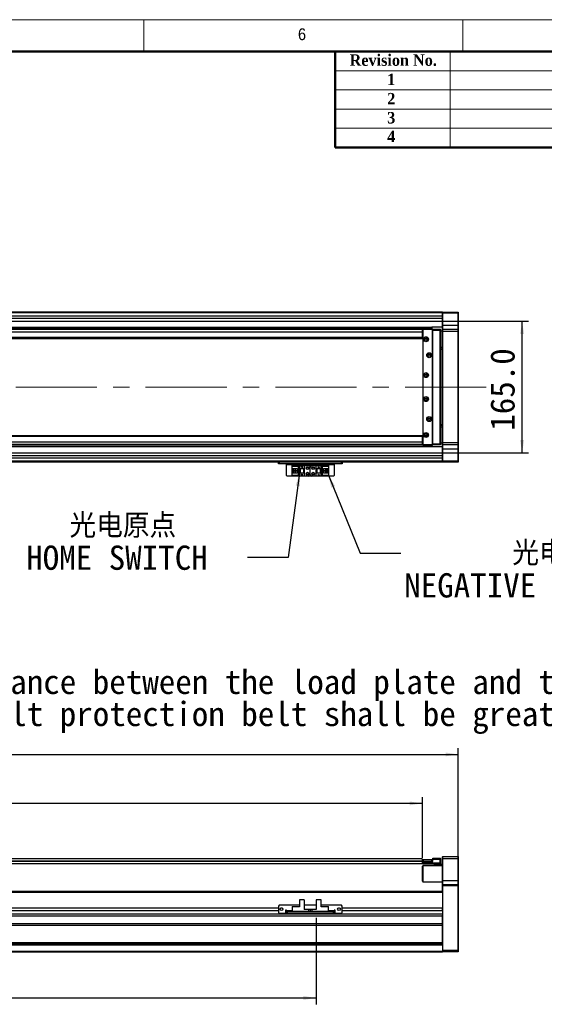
# Model space of a CAD drawing. Header units: millimetres. Extents: x 40 to 3320, y 40 to 2336.
# Tile 6 of 7: x 1925 to 2582, y 1102 to 2336. Entities that reach past the tile are written whole.
import ezdxf

# ---------------------------------------------------------------- set-up
doc = ezdxf.new("R2010")
doc.units = ezdxf.units.MM
doc.header["$LTSCALE"] = 8
doc.linetypes.add('CENTERX2', pattern=[20.32, 12.7, -2.54, 2.54, -2.54])
doc.layers.add('DIMNS', color=7, linetype='Continuous')
doc.styles.add('SLDTEXTSTYLE0', font='Gothic.ttf', dxfattribs={"width": 0.913})
doc.styles.add('SLDTEXTSTYLE1', font='timesbd.ttf', dxfattribs={"width": 0.933})
doc.styles.add('SLDTEXTSTYLE7', font='txt')
doc.styles.add('SLDTEXTSTYLE8', font='txt', dxfattribs={"bigfont": 'bigfont'})
doc.dimstyles.new('SLDDIMSTYLE0', dxfattribs={"dimtxt": 30.4, "dimasz": 16, "dimexe": 0, "dimexo": 0.0625, "dimgap": 7.6, "dimtad": 2, "dimdec": 1, "dimrnd": 1e-09, "dimzin": 4, "dimdsep": 46, "dimtxsty": 'SLDTEXTSTYLE7', "dimsah": 1, "dimcen": 0.09, "dimadec": 0, "dimazin": 1, "dimtfac": 1, "dimtdec": 1, "dimtmove": 0, "dimatfit": 0, "dimfxl": 0, "dimfrac": 2, "dimtolj": 1, "dimtzin": 12, "dimarcsym": 0})
doc.dimstyles.new('SLDDIMSTYLE1', dxfattribs={"dimtxt": 30.4, "dimasz": 16, "dimexe": 0, "dimexo": 0.0625, "dimgap": 7.6, "dimtad": 2, "dimdec": 1, "dimrnd": 1e-09, "dimzin": 4, "dimdsep": 46, "dimtxsty": 'SLDTEXTSTYLE7', "dimsah": 1, "dimcen": 0.09, "dimadec": 0, "dimazin": 1, "dimtfac": 1, "dimtdec": 1, "dimtofl": 0, "dimtmove": 0, "dimatfit": 3, "dimfxl": 0, "dimfrac": 2, "dimtolj": 1, "dimtzin": 12, "dimarcsym": 0})
doc.dimstyles.new('SLDDIMSTYLE3', dxfattribs={"dimtxt": 0.18, "dimasz": 16, "dimexe": 0, "dimexo": 0.0625, "dimgap": 0, "dimtad": 0, "dimtih": 1, "dimtoh": 1, "dimdec": 0, "dimrnd": 1e-09, "dimzin": 0, "dimdsep": 46, "dimtxsty": 'Standard', "dimsah": 1, "dimcen": 0.09, "dimadec": 0, "dimazin": 0, "dimtfac": 16, "dimtdec": 0, "dimtofl": 0, "dimtmove": 0, "dimatfit": 3, "dimfxl": 0, "dimfrac": 2, "dimtolj": 1, "dimtzin": 0, "dimarcsym": 0})

# ---------------------------------------------------------------- blocks, each defined once
blk = doc.blocks.new('SW_NOTE_4')
at = {"layer": 'DIMNS', "color": 0, "char_height": 30.4, "attachment_point": 1, "style": 'SLDTEXTSTYLE7'}
for s, insert in [('The distance between the load plate and the ', (-929.8, 55.5)), ('steel belt protection belt shall be greater than 4mm', (-929.8, 15.3))]:
    blk.add_mtext(s, dxfattribs=dict(at, insert=insert))
blk = doc.blocks.new('_D_9')
at = {"layer": 'DIMNS'}
for p, q in [((1451.2, 1291.5), (1451.2, 1361.9)), ((2429.2, 1285.5), (2429.2, 1361.9)), ((2429.2, 1353.9), (1451.2, 1353.9))]:
    blk.add_line(p, q, dxfattribs=at)
for points in [[(1451.2, 1353.9), (1467.2, 1351.5), (1467.2, 1356.3)], [(2429.2, 1353.9), (2413.2, 1356.3), (2413.2, 1351.5)]]:
    blk.add_solid(points, dxfattribs=at)
at = {"layer": 'DIMNS', "char_height": 30.4, "attachment_point": 1, "style": 'SLDTEXTSTYLE7'}
for s, insert in [('978.0', (1596.2, 1393.8)), ('=T/2+18mm', (1693, 1393.8))]:
    blk.add_mtext(s, dxfattribs=dict(at, insert=insert))
blk = doc.blocks.new('_D_10')
at = {"layer": 'DIMNS'}
for p, q in [((178.2, 1261), (178.2, 1423.3)), ((2474.2, 1261), (2474.2, 1423.3)), ((178.2, 1415.3), (2474.2, 1415.3))]:
    blk.add_line(p, q, dxfattribs=at)
for points in [[(178.2, 1415.3), (194.2, 1412.9), (194.2, 1417.7)], [(2474.2, 1415.3), (2458.2, 1417.7), (2458.2, 1412.9)]]:
    blk.add_solid(points, dxfattribs=at)
at = {"layer": 'DIMNS', "insert": (1245.7, 1455.2), "char_height": 30.4, "attachment_point": 1, "style": 'SLDTEXTSTYLE7'}
blk.add_mtext('2296.0', dxfattribs=at)
blk = doc.blocks.new('_D_12')
at = {"layer": 'DIMNS'}
for p, q in [((1336.2, 1217.6), (1336.2, 1102.1)), ((2296.2, 1210.6), (2296.2, 1102.1)), ((1336.2, 1110.1), (2296.2, 1110.1))]:
    blk.add_line(p, q, dxfattribs=at)
for points in [[(1336.2, 1110.1), (1352.2, 1107.7), (1352.2, 1112.5)], [(2296.2, 1110.1), (2280.2, 1112.5), (2280.2, 1107.7)]]:
    blk.add_solid(points, dxfattribs=at)
at = {"layer": 'DIMNS', "insert": (1710.7, 1150), "char_height": 30.4, "attachment_point": 1, "style": 'SLDTEXTSTYLE7'}
blk.add_mtext('960.0', dxfattribs=at)
blk = doc.blocks.new('_D_13')
at = {"layer": 'DIMNS'}
for p, q in [((1411.4, 1958.1), (2562.2, 1958.1)), ((2554.2, 1793.1), (2554.2, 1958.1)), ((1411.4, 1793.1), (2562.2, 1793.1))]:
    blk.add_line(p, q, dxfattribs=at)
for points in [[(2554.2, 1958.1), (2551.8, 1942.1), (2556.6, 1942.1)], [(2554.2, 1793.1), (2556.6, 1809.1), (2551.8, 1809.1)]]:
    blk.add_solid(points, dxfattribs=at)
at = {"layer": 'DIMNS', "insert": (2514.4, 1820.9), "char_height": 30.4, "attachment_point": 1, "rotation": 90, "style": 'SLDTEXTSTYLE7'}
blk.add_mtext('165.0', dxfattribs=at)
blk = doc.blocks.new('SW_NOTE_6')
at = {"layer": 'DIMNS', "color": 0, "char_height": 30.4, "attachment_point": 1}
for s, insert, style in [('  光电原点', (-277.3, 55.1), 'SLDTEXTSTYLE8'), ('HOME SWITCH', (-277.3, 14.9), 'SLDTEXTSTYLE7')]:
    blk.add_mtext(s, dxfattribs=dict(at, insert=insert, style=style))
blk = doc.blocks.new('SW_NOTE_7')
at = {"layer": 'DIMNS', "color": 0, "char_height": 30.4, "attachment_point": 1}
for s, insert, style in [('     光电负限位', (4.3, 15), 'SLDTEXTSTYLE8'), ('NEGATIVE LIMIT SWITCH', (4.3, -25.2), 'SLDTEXTSTYLE7')]:
    blk.add_mtext(s, dxfattribs=dict(at, insert=insert, style=style))

msp = doc.modelspace()

# ---------------------------------------------------------------- linework, layer by layer
at = {"color": 7, "linetype": 'Continuous', "lineweight": 18}
for p, q in [((3320, 2336), (40, 2336)), ((2080, 2296), (2080, 2336)), ((2480, 2336), (2480, 2296)), ((80, 2296), (3280, 2296)), ((2464, 2296), (2464, 2176)), ((2320, 2272), (3280, 2272)), ((2320, 2248), (3280, 2248)), ((2320, 2224), (3280, 2224)), ((2320, 2200), (3280, 2200))]:
    msp.add_line(p, q, dxfattribs=at)
at = {"color": 7, "linetype": 'Continuous', "lineweight": 50}
for p, q in [((3280, 2296), (80, 2296)), ((2320, 2296), (2320, 2176)), ((3280, 2176), (2320, 2176))]:
    msp.add_line(p, q, dxfattribs=at)
at = {"color": 7, "linetype": 'Continuous', "lineweight": 25}
for p, q in [((2454.2397801, 1969.5785722), (1415.7397691, 1969.5785722)), ((1415.7397691, 1969.3785762), (2336.2397495, 1969.3785762)), ((1415.7397691, 1969.1785728), (2336.2397495, 1969.1785728)), ((2454.2397801, 1969.0785786), (1415.7397691, 1969.0785786)), ((2454.2397801, 1964.5785769), (1451.2397591, 1964.5785769)), ((2336.2397495, 1969.3785762), (2336.2397495, 1969.1785728)), ((2336.2397495, 1969.0785786), (2336.2397495, 1969.1785728)), ((2454.2397801, 1969.2785745), (2454.5397106, 1969.5785722)), ((2454.2397801, 1969.5785722), (2454.2397801, 1969.2785745)), ((2454.2397801, 1968.0785766), (2454.2397801, 1969.2785745)), ((2454.2397801, 1968.0785766), (2454.5397106, 1968.0785766)), ((2454.2397801, 1953.078576), (2454.2397801, 1968.0785766)), ((2454.5397106, 1969.5785722), (2454.5397106, 1968.0785766)), ((2454.5397106, 1969.5785722), (2473.9397112, 1969.5785722)), ((2473.9397112, 1968.0785766), (2454.5397106, 1968.0785766)), ((2454.5397106, 1968.0785766), (2454.5397106, 1953.078576)), ((2473.9397112, 1968.0785766), (2473.9397112, 1969.5785722)), ((2473.9397112, 1969.5785722), (2474.239761, 1969.2785745)), ((2473.9397112, 1968.0785766), (2474.239761, 1968.0785766)), ((2473.9397112, 1953.078576), (2473.9397112, 1968.0785766)), ((2474.239761, 1969.2785745), (2474.239761, 1968.0785766)), ((2474.239761, 1968.0785766), (2474.239761, 1953.078576)), ((1451.2397591, 1950.5785784), (2441.2397686, 1950.5785784)), ((2441.2397686, 1950.1485756), (1452.72463, 1950.1485756)), ((1453.4903113, 1949.574486), (2441.2397686, 1949.574486)), ((2441.2397686, 1950.5785784), (2441.2397686, 1950.1485756)), ((2454.2397801, 1950.5785784), (2441.2397686, 1950.5785784)), ((2441.2397686, 1950.1485756), (2441.2397686, 1949.574486)), ((2441.2397686, 1949.574486), (2441.2397686, 1948.0785733)), ((2454.2397801, 1953.078576), (2454.5397106, 1953.078576)), ((2454.2397801, 1947.7785757), (2454.2397801, 1953.078576)), ((2454.5397106, 1953.078576), (2454.5397106, 1948.0785733)), ((2454.5397106, 1953.078576), (2473.9397112, 1953.078576)), ((2473.9397112, 1948.0785733), (2473.9397112, 1953.078576)), ((2473.9397112, 1953.078576), (2474.239761, 1953.078576)), ((2474.239761, 1953.078576), (2474.239761, 1947.7785757)), ((2428.7397209, 1947.5785723), (222.7397505, 1947.5785723)), ((2428.7397209, 1944.5785737), (222.7397505, 1944.5785737)), ((2428.7397209, 1937.5785706), (222.7397505, 1937.5785706)), ((2428.7397209, 1947.5785723), (2428.7397209, 1944.5785737)), ((2429.7397677, 1946.7966637), (2428.7397209, 1946.7966637)), ((2429.7397677, 1945.5785757), (2428.7397209, 1945.5785757)), ((2428.7397209, 1944.5785737), (2428.7397209, 1937.5785706)), ((2428.7397209, 1937.5785706), (2428.7397209, 1936.5785723)), ((2430.0398174, 1948.0785733), (2429.7397677, 1947.7785757)), ((2429.7397677, 1947.0785787), (2429.7397677, 1947.7785757)), ((2430.0398174, 1947.7785757), (2429.7397677, 1947.7785757)), ((2430.2397314, 1947.5785723), (2429.7397677, 1947.0785787)), ((2429.7397677, 1947.0785787), (2429.7397677, 1804.078572)), ((2430.0398174, 1947.7785757), (2430.0398174, 1948.0785733)), ((2430.0398174, 1948.0785733), (2442.2398153, 1948.0785733)), ((2430.0398174, 1947.7785757), (2430.0398174, 1947.3785764)), ((2442.2398153, 1947.7785757), (2430.0398174, 1947.7785757)), ((2441.2397686, 1947.5785723), (2430.2397314, 1947.5785723)), ((2441.7397324, 1947.0785787), (2441.2397686, 1947.5785723)), ((2441.7397324, 1804.078572), (2441.7397324, 1947.0785787)), ((2442.2398153, 1948.0785733), (2451.4397923, 1948.0785733)), ((2442.2398153, 1946.5785777), (2442.2398153, 1948.0785733)), ((2442.2398153, 1804.5785731), (2442.2398153, 1946.5785777)), ((2451.4397923, 1946.5785777), (2442.2398153, 1946.5785777)), ((2451.4397923, 1946.5785777), (2451.4397923, 1948.0785733)), ((2451.7397228, 1947.7785757), (2451.4397923, 1948.0785733)), ((2451.4397923, 1804.5785731), (2451.4397923, 1946.5785777)), ((2451.7397228, 1946.5785777), (2451.4397923, 1946.5785777)), ((2451.7397228, 1947.7785757), (2451.7397228, 1946.5785777)), ((2451.7397228, 1946.5785777), (2451.7397228, 1804.5785731)), ((2454.2397801, 1945.5785757), (2451.7397228, 1945.5785757)), ((2454.5397106, 1948.0785733), (2454.2397801, 1947.7785757)), ((2454.2397801, 1945.0785747), (2454.2397801, 1947.7785757)), ((2454.5397106, 1945.0785747), (2454.2397801, 1945.0785747)), ((2454.2397801, 1806.0785761), (2454.2397801, 1945.0785747)), ((2454.5397106, 1948.0785733), (2454.5397106, 1945.0785747)), ((2454.5397106, 1948.0785733), (2473.9397112, 1948.0785733)), ((2473.9397112, 1945.0785747), (2454.5397106, 1945.0785747)), ((2454.5397106, 1945.0785747), (2454.5397106, 1806.0785761)), ((2473.9397112, 1945.0785747), (2473.9397112, 1948.0785733)), ((2473.9397112, 1948.0785733), (2474.239761, 1947.7785757)), ((2473.9397112, 1945.0785747), (2474.239761, 1945.0785747)), ((2473.9397112, 1806.0785761), (2473.9397112, 1945.0785747)), ((2474.239761, 1947.7785757), (2474.239761, 1945.0785747)), ((2474.239761, 1945.0785747), (2474.239761, 1806.0785761)), ((222.7397505, 1936.5785723), (2428.7397209, 1936.5785723)), ((2451.7397228, 1925.5785761), (2454.2397801, 1925.5785761)), ((2451.7397228, 1923.5785758), (2454.2397801, 1923.5785758)), ((2454.2397801, 1922.5785738), (2451.7397228, 1922.5785738)), ((2451.7397228, 1828.578577), (2454.2397801, 1828.578577)), ((2454.2397801, 1827.578575), (2451.7397228, 1827.578575)), ((2428.7397209, 1814.5785784), (222.7397505, 1814.5785784)), ((2428.7397209, 1814.5785784), (2428.7397209, 1813.5785764)), ((2454.2397801, 1825.5785746), (2451.7397228, 1825.5785746)), ((2428.7397209, 1813.5785764), (222.7397505, 1813.5785764)), ((2428.7397209, 1806.5785771), (222.7397505, 1806.5785771)), ((2428.7397209, 1803.5785785), (222.7397505, 1803.5785785)), ((2441.2397686, 1801.5826648), (1451.2397591, 1801.5826648)), ((2428.7397209, 1813.5785764), (2428.7397209, 1806.5785771)), ((2428.7397209, 1806.5785771), (2428.7397209, 1803.5785785)), ((2428.7397209, 1805.5785751), (2429.7397677, 1805.5785751)), ((2428.7397209, 1804.3604871), (2429.7397677, 1804.3604871)), ((2429.7397677, 1804.078572), (2430.2397314, 1803.5785785)), ((2429.7397677, 1803.3785751), (2429.7397677, 1804.078572)), ((2429.7397677, 1803.3785751), (2430.0398174, 1803.3785751)), ((2429.7397677, 1803.3785751), (2430.0398174, 1803.0785775)), ((2430.0398174, 1803.7785744), (2430.0398174, 1803.3785751)), ((2430.0398174, 1803.3785751), (2442.2398153, 1803.3785751)), ((2430.0398174, 1803.0785775), (2430.0398174, 1803.3785751)), ((2442.2398153, 1803.0785775), (2430.0398174, 1803.0785775)), ((2430.2397314, 1803.5785785), (2441.2397686, 1803.5785785)), ((2441.2397686, 1803.5785785), (2441.7397324, 1804.078572)), ((2441.2397686, 1803.0785775), (2441.2397686, 1801.5826648)), ((2441.2397686, 1801.5826648), (2441.2397686, 1801.0085752)), ((2442.2398153, 1804.5785731), (2451.4397923, 1804.5785731)), ((2442.2398153, 1803.0785775), (2442.2398153, 1804.5785731)), ((2451.4397923, 1803.0785775), (2442.2398153, 1803.0785775)), ((2451.7397228, 1804.5785731), (2451.4397923, 1804.5785731)), ((2451.4397923, 1803.0785775), (2451.4397923, 1804.5785731)), ((2451.7397228, 1803.3785751), (2451.4397923, 1803.0785775)), ((2451.7397228, 1805.5785751), (2454.2397801, 1805.5785751)), ((2451.7397228, 1804.5785731), (2451.7397228, 1803.3785751)), ((2454.5397106, 1806.0785761), (2454.2397801, 1806.0785761)), ((2454.2397801, 1803.3785751), (2454.2397801, 1806.0785761)), ((2454.5397106, 1803.0785775), (2454.2397801, 1803.3785751)), ((2454.2397801, 1798.0785748), (2454.2397801, 1803.3785751)), ((2454.5397106, 1806.0785761), (2473.9397112, 1806.0785761)), ((2454.5397106, 1806.0785761), (2454.5397106, 1803.0785775)), ((2473.9397112, 1803.0785775), (2454.5397106, 1803.0785775)), ((2454.5397106, 1803.0785775), (2454.5397106, 1798.0785748)), ((2473.9397112, 1806.0785761), (2474.239761, 1806.0785761)), ((2473.9397112, 1803.0785775), (2473.9397112, 1806.0785761)), ((2473.9397112, 1803.0785775), (2474.239761, 1803.3785751)), ((2473.9397112, 1798.0785748), (2473.9397112, 1803.0785775)), ((2474.239761, 1806.0785761), (2474.239761, 1803.3785751)), ((2474.239761, 1803.3785751), (2474.239761, 1798.0785748)), ((2441.2397686, 1801.0085752), (1451.2397591, 1801.0085752)), ((2441.2397686, 1800.5785724), (1451.2397591, 1800.5785724)), ((2441.2397686, 1801.0085752), (2441.2397686, 1800.5785724)), ((2454.2397801, 1800.5785724), (2441.2397686, 1800.5785724)), ((2454.5397106, 1798.0785748), (2454.2397801, 1798.0785748)), ((2454.2397801, 1783.0785742), (2454.2397801, 1798.0785748)), ((2454.5397106, 1798.0785748), (2473.9397112, 1798.0785748)), ((2454.5397106, 1798.0785748), (2454.5397106, 1783.0785742)), ((2474.239761, 1798.0785748), (2473.9397112, 1798.0785748)), ((2473.9397112, 1783.0785742), (2473.9397112, 1798.0785748)), ((2474.239761, 1798.0785748), (2474.239761, 1783.0785742)), ((2454.2397801, 1781.5785786), (1336.2397495, 1781.5785786)), ((2454.2397801, 1786.5785738), (1451.2397591, 1786.5785738)), ((2248.7397734, 1779.5785746), (2248.7397734, 1781.5785786)), ((2249.7397009, 1779.5785746), (2248.7397734, 1779.5785746)), ((2249.7397009, 1781.5785786), (2249.7397009, 1779.5785746)), ((2327.7397696, 1779.5785746), (2249.7397009, 1779.5785746)), ((2258.7397638, 1779.5785746), (2258.7397638, 1778.5785725)), ((2258.7397638, 1778.5785725), (2318.7397066, 1778.5785725)), ((2258.7397638, 1764.7785773), (2258.7397638, 1778.5785725)), ((2266.0397831, 1776.4785742), (2266.0397831, 1777.2785729)), ((2266.0397831, 1777.2785729), (2275.23976, 1777.2785729)), ((2275.23976, 1777.2785729), (2281.239802, 1777.2785729)), ((2275.23976, 1777.2785729), (2275.23976, 1773.5785773)), ((2281.239802, 1777.2785729), (2281.239802, 1773.5785773)), ((2281.239802, 1777.2785729), (2286.739761, 1777.2785729)), ((2290.7397095, 1777.2785729), (2296.2397877, 1777.2785729)), ((2296.2397877, 1773.5785773), (2296.2397877, 1777.2785729)), ((2296.2397877, 1777.2785729), (2302.2397104, 1777.2785729)), ((2302.2397104, 1773.5785773), (2302.2397104, 1777.2785729)), ((2302.2397104, 1777.2785729), (2311.4398066, 1777.2785729)), ((2311.4398066, 1777.2785729), (2311.4398066, 1776.4785742)), ((2318.7397066, 1778.5785725), (2318.7397066, 1779.5785746)), ((2318.7397066, 1778.5785725), (2318.7397066, 1764.7785773)), ((2327.7397696, 1779.5785746), (2327.7397696, 1781.5785786)), ((2328.7398163, 1779.5785746), (2327.7397696, 1779.5785746)), ((2328.7398163, 1781.5785786), (2328.7398163, 1779.5785746)), ((2454.5397106, 1783.0785742), (2454.2397801, 1783.0785742)), ((2454.2397801, 1781.8785762), (2454.2397801, 1783.0785742)), ((2454.5397106, 1781.5785786), (2454.2397801, 1781.8785762)), ((2454.2397801, 1781.8785762), (2454.2397801, 1781.5785786)), ((2454.5397106, 1783.0785742), (2473.9397112, 1783.0785742)), ((2454.5397106, 1783.0785742), (2454.5397106, 1781.5785786)), ((2473.9397112, 1781.5785786), (2454.5397106, 1781.5785786)), ((2474.239761, 1783.0785742), (2473.9397112, 1783.0785742)), ((2473.9397112, 1781.5785786), (2473.9397112, 1783.0785742)), ((2474.239761, 1781.8785762), (2473.9397112, 1781.5785786)), ((2474.239761, 1783.0785742), (2474.239761, 1781.8785762)), ((2258.7397638, 1764.7785773), (2259.7398106, 1763.7785753)), ((2274.3397299, 1776.4785742), (2266.0397831, 1776.4785742)), ((2266.0397831, 1776.4785742), (2266.0397831, 1775.9785732)), ((2273.8397661, 1775.9785732), (2266.0397831, 1775.9785732)), ((2266.0397831, 1773.3785739), (2266.0397831, 1775.9785732)), ((2266.0397831, 1773.3785739), (2272.2397391, 1773.3785739)), ((2266.0397831, 1767.778576), (2266.0397831, 1773.3785739)), ((2272.2397391, 1767.778576), (2266.0397831, 1767.778576)), ((2266.0397831, 1765.1785767), (2266.0397831, 1767.778576)), ((2266.0397831, 1765.1785767), (2273.8397661, 1765.1785767)), ((2266.0397831, 1765.1785767), (2266.0397831, 1764.6785756)), ((2266.0397831, 1764.6785756), (2274.3397299, 1764.6785756)), ((2266.0397831, 1763.878577), (2266.0397831, 1764.6785756)), ((2267.3397604, 1767.778576), (2267.3397604, 1773.3785739)), ((2267.8397242, 1773.0285754), (2267.8397242, 1773.3785739)), ((2272.2397391, 1773.0285754), (2267.8397242, 1773.0285754)), ((2267.8397242, 1768.1285744), (2267.8397242, 1773.0285754)), ((2267.8397242, 1767.778576), (2267.8397242, 1768.1285744)), ((2267.8397242, 1768.1285744), (2272.2397391, 1768.1285744)), ((2270.639712, 1771.3785773), (2268.7997166, 1771.3785773)), ((2268.7997166, 1771.3785773), (2268.7997166, 1769.7785726)), ((2268.7997166, 1769.7785726), (2270.639712, 1769.7785726)), ((2270.639712, 1771.3785773), (2270.639712, 1769.7785726)), ((2272.2397391, 1773.3785739), (2272.2397391, 1767.778576)), ((2273.8397661, 1775.9785732), (2274.3397299, 1776.4785742)), ((2273.8397661, 1765.1785767), (2273.8397661, 1775.9785732)), ((2274.3397299, 1764.6785756), (2273.8397661, 1765.1785767)), ((2274.3397299, 1764.6785756), (2274.3397299, 1776.4785742)), ((2275.23976, 1773.5785773), (2281.239802, 1773.5785773)), ((2275.23976, 1773.5785773), (2275.23976, 1767.5785726)), ((2275.23976, 1767.5785726), (2275.23976, 1763.878577)), ((2281.239802, 1767.5785726), (2275.23976, 1767.5785726)), ((2275.7397238, 1773.5785773), (2275.7397238, 1767.5785726)), ((2276.0397736, 1773.5785773), (2276.0397736, 1767.5785726)), ((2277.6398007, 1775.7785773), (2277.8397146, 1775.7785773)), ((2278.239781, 1774.5785719), (2277.6398007, 1775.7785773)), ((2277.6398007, 1766.1785787), (2277.8397146, 1766.1785787)), ((2278.239781, 1764.9785733), (2277.6398007, 1766.1785787)), ((2277.8397146, 1776.1785766), (2278.6397282, 1776.1785766)), ((2277.8397146, 1775.7785773), (2277.8397146, 1776.1785766)), ((2277.8397146, 1766.578578), (2278.6397282, 1766.578578)), ((2277.8397146, 1766.1785787), (2277.8397146, 1766.578578)), ((2278.8397614, 1775.7785773), (2278.239781, 1774.5785719)), ((2278.8397614, 1766.1785787), (2278.239781, 1764.9785733)), ((2278.6397282, 1776.1785766), (2278.6397282, 1775.7785773)), ((2278.6397282, 1775.7785773), (2278.8397614, 1775.7785773)), ((2278.6397282, 1766.578578), (2278.6397282, 1766.1785787)), ((2278.6397282, 1766.1785787), (2278.8397614, 1766.1785787)), ((2280.4397885, 1767.5785726), (2280.4397885, 1773.5785773)), ((2280.739719, 1767.5785726), (2280.739719, 1773.5785773)), ((2281.239802, 1773.5785773), (2281.239802, 1767.5785726)), ((2281.239802, 1767.5785726), (2281.239802, 1763.878577)), ((2288.7397352, 1765.8785736), (2288.7397352, 1775.2785763)), ((2296.2397877, 1773.5785773), (2302.2397104, 1773.5785773)), ((2296.2397877, 1767.5785726), (2296.2397877, 1773.5785773)), ((2296.2397877, 1763.878577), (2296.2397877, 1767.5785726)), ((2302.2397104, 1767.5785726), (2296.2397877, 1767.5785726)), ((2296.7397514, 1773.5785773), (2296.7397514, 1767.5785726)), ((2297.0398012, 1773.5785773), (2297.0398012, 1767.5785726)), ((2298.6397091, 1774.9785786), (2299.2398087, 1776.1785766)), ((2298.8397423, 1774.9785786), (2298.6397091, 1774.9785786)), ((2298.6397091, 1765.3785726), (2299.2398087, 1766.578578)), ((2298.8397423, 1765.3785726), (2298.6397091, 1765.3785726)), ((2298.8397423, 1774.5785719), (2298.8397423, 1774.9785786)), ((2299.6397558, 1774.5785719), (2298.8397423, 1774.5785719)), ((2298.8397423, 1764.9785733), (2298.8397423, 1765.3785726)), ((2299.6397558, 1764.9785733), (2298.8397423, 1764.9785733)), ((2299.2398087, 1776.1785766), (2299.839789, 1774.9785786)), ((2299.2398087, 1766.578578), (2299.839789, 1765.3785726)), ((2299.6397558, 1774.9785786), (2299.6397558, 1774.5785719)), ((2299.839789, 1774.9785786), (2299.6397558, 1774.9785786)), ((2299.6397558, 1765.3785726), (2299.6397558, 1764.9785733)), ((2299.839789, 1765.3785726), (2299.6397558, 1765.3785726)), ((2301.4398161, 1767.5785726), (2301.4398161, 1773.5785773)), ((2301.7397467, 1767.5785726), (2301.7397467, 1773.5785773)), ((2302.2397104, 1767.5785726), (2302.2397104, 1773.5785773)), ((2302.2397104, 1763.878577), (2302.2397104, 1767.5785726)), ((2311.4398066, 1776.4785742), (2303.1397406, 1776.4785742)), ((2303.1397406, 1776.4785742), (2303.6397043, 1775.9785732)), ((2303.1397406, 1776.4785742), (2303.1397406, 1764.6785756)), ((2303.6397043, 1765.1785767), (2303.1397406, 1764.6785756)), ((2303.1397406, 1764.6785756), (2311.4398066, 1764.6785756)), ((2303.6397043, 1775.9785732), (2303.6397043, 1765.1785767)), ((2311.4398066, 1775.9785732), (2303.6397043, 1775.9785732)), ((2303.6397043, 1765.1785767), (2311.4398066, 1765.1785767)), ((2305.2397314, 1773.3785739), (2311.4398066, 1773.3785739)), ((2305.2397314, 1767.778576), (2305.2397314, 1773.3785739)), ((2309.6397463, 1773.0285754), (2305.2397314, 1773.0285754)), ((2305.2397314, 1768.1285744), (2309.6397463, 1768.1285744)), ((2311.4398066, 1767.778576), (2305.2397314, 1767.778576)), ((2306.8397585, 1769.7785726), (2306.8397585, 1771.3785773)), ((2308.6797539, 1771.3785773), (2306.8397585, 1771.3785773)), ((2306.8397585, 1769.7785726), (2308.6797539, 1769.7785726)), ((2308.6797539, 1769.7785726), (2308.6797539, 1771.3785773)), ((2309.6397463, 1773.3785739), (2309.6397463, 1773.0285754)), ((2309.6397463, 1773.0285754), (2309.6397463, 1768.1285744)), ((2309.6397463, 1768.1285744), (2309.6397463, 1767.778576)), ((2310.1397101, 1773.3785739), (2310.1397101, 1767.778576)), ((2311.4398066, 1775.9785732), (2311.4398066, 1776.4785742)), ((2311.4398066, 1775.9785732), (2311.4398066, 1773.3785739)), ((2311.4398066, 1773.3785739), (2311.4398066, 1767.778576)), ((2311.4398066, 1767.778576), (2311.4398066, 1765.1785767)), ((2311.4398066, 1764.6785756), (2311.4398066, 1765.1785767)), ((2311.4398066, 1764.6785756), (2311.4398066, 1763.878577)), ((2317.7397791, 1763.7785753), (2318.7397066, 1764.7785773)), ((2317.7397791, 1763.7785753), (2259.7398106, 1763.7785753)), ((2275.23976, 1763.878577), (2266.0397831, 1763.878577)), ((2281.239802, 1763.878577), (2275.23976, 1763.878577)), ((2286.739761, 1763.878577), (2281.239802, 1763.878577)), ((2296.2397877, 1763.878577), (2290.7397095, 1763.878577)), ((2302.2397104, 1763.878577), (2296.2397877, 1763.878577)), ((2311.4398066, 1763.878577), (2302.2397104, 1763.878577)), ((2428.7397209, 1284.6477804), (222.7397505, 1284.6477804)), ((2428.7397209, 1284.6477804), (2428.7397209, 1281.6477817)), ((2429.7397677, 1281.4977866), (2429.7397677, 1283.4977832)), ((2429.7397677, 1283.4977832), (2430.2397314, 1283.4977832)), ((2430.2397314, 1283.4977832), (2430.2397314, 1281.4977866)), ((2430.2397314, 1283.4977832), (2441.2397686, 1283.4977832)), ((2441.2397686, 1281.4977866), (2441.2397686, 1283.4977832)), ((2441.2397686, 1283.4977832), (2441.7397324, 1283.4977832)), ((2441.7397324, 1283.4977832), (2441.7397324, 1281.4977866)), ((2442.2398153, 1283.7977809), (2442.2398153, 1285.2977839)), ((2442.2398153, 1285.2977839), (2451.4397923, 1285.2977839)), ((2442.2398153, 1280.9977856), (2442.2398153, 1283.7977809)), ((2451.4397923, 1283.7977809), (2442.2398153, 1283.7977809)), ((2451.4397923, 1283.7977809), (2451.4397923, 1285.2977839)), ((2451.7397228, 1284.9977863), (2451.4397923, 1285.2977839)), ((2451.4397923, 1279.2977867), (2451.4397923, 1283.7977809)), ((2451.7397228, 1283.7977809), (2451.4397923, 1283.7977809)), ((2451.7397228, 1284.9977863), (2451.7397228, 1283.7977809)), ((2451.7397228, 1283.7977809), (2451.7397228, 1279.2977867)), ((2454.5397106, 1287.2977805), (2454.2397801, 1286.9977829)), ((2454.2397801, 1284.2977819), (2454.2397801, 1286.9977829)), ((2454.5397106, 1284.2977819), (2454.2397801, 1284.2977819)), ((2454.2397801, 1257.2977831), (2454.2397801, 1284.2977819)), ((2454.5397106, 1287.2977805), (2454.5397106, 1284.2977819)), ((2454.5397106, 1287.2977805), (2473.9397112, 1287.2977805)), ((2454.5397106, 1284.2977819), (2454.5397106, 1257.2977831)), ((2473.9397112, 1284.2977819), (2454.5397106, 1284.2977819)), ((2473.9397112, 1284.2977819), (2473.9397112, 1287.2977805)), ((2473.9397112, 1287.2977805), (2474.239761, 1286.9977829)), ((2473.9397112, 1257.2977831), (2473.9397112, 1284.2977819)), ((2473.9397112, 1284.2977819), (2474.239761, 1284.2977819)), ((2474.239761, 1286.9977829), (2474.239761, 1284.2977819)), ((2474.239761, 1284.2977819), (2474.239761, 1257.2977831)), ((2428.7397209, 1278.1477821), (1451.2397591, 1278.1477821)), ((2428.7397209, 1281.6477817), (2428.7397209, 1281.1477807)), ((2428.7397209, 1281.4977866), (2429.7397677, 1281.4977866)), ((2428.7397209, 1281.2977833), (2430.0398174, 1281.2977833)), ((2428.7397209, 1281.1477807), (2428.7397209, 1278.1477821)), ((2429.7397677, 1275.797787), (2429.2398039, 1275.297786)), ((2429.2398039, 1268.1781602), (2429.2398039, 1275.297786)), ((2430.2397314, 1281.4977866), (2429.7397677, 1281.4977866)), ((2429.7397677, 1280.9977856), (2430.0398174, 1281.2977833)), ((2429.7397677, 1279.2977867), (2429.7397677, 1280.9977856)), ((2429.7397677, 1280.9977856), (2430.0398174, 1280.9977856)), ((2429.7397677, 1279.2977867), (2430.0398174, 1279.2977867)), ((2429.7397677, 1278.0977812), (2429.7397677, 1279.2977867)), ((2429.7397677, 1278.0977812), (2430.0398174, 1277.7977836)), ((2454.2397801, 1275.797787), (2429.7397677, 1275.797787)), ((2429.7397677, 1275.797787), (2429.7397677, 1268.3034417)), ((2430.0398174, 1280.9977856), (2430.0398174, 1281.2977833)), ((2430.0398174, 1281.2977833), (2442.2398153, 1281.2977833)), ((2430.0398174, 1280.9977856), (2430.0398174, 1279.2977867)), ((2442.2398153, 1280.9977856), (2430.0398174, 1280.9977856)), ((2430.0398174, 1279.2977867), (2451.4397923, 1279.2977867)), ((2430.0398174, 1279.2977867), (2430.0398174, 1277.7977836)), ((2451.4397923, 1277.7977836), (2430.0398174, 1277.7977836)), ((2430.2397314, 1281.4977866), (2441.2397686, 1281.4977866)), ((2441.7397324, 1281.4977866), (2441.2397686, 1281.4977866)), ((2441.7397324, 1281.2977833), (2441.7397324, 1281.4977866)), ((2444.2397896, 1276.7977816), (2444.2397896, 1277.7977836)), ((2454.2397801, 1276.7977816), (2444.2397896, 1276.7977816)), ((2444.2397896, 1275.797787), (2444.2397896, 1276.7977816)), ((2451.4397923, 1277.7977836), (2451.4397923, 1279.2977867)), ((2451.4397923, 1279.2977867), (2451.7397228, 1279.2977867)), ((2451.4397923, 1277.7977836), (2451.7397228, 1278.0977812)), ((2451.4397923, 1277.7977836), (2454.2397801, 1277.7977836)), ((2451.7397228, 1279.2977867), (2451.7397228, 1278.0977812)), ((2429.2398039, 1256.2977848), (2429.2398039, 1268.1781602)), ((2429.7397677, 1268.3034417), (2429.7397677, 1255.7977837)), ((2429.2398039, 1256.2977848), (2429.7397677, 1255.7977837)), ((2429.7397677, 1255.7977837), (2454.2397801, 1255.7977837)), ((2454.5397106, 1257.2977831), (2454.2397801, 1257.2977831)), ((2454.2397801, 1251.9977827), (2454.2397801, 1257.2977831)), ((2454.5397106, 1252.2977841), (2454.2397801, 1251.9977827)), ((2454.2397801, 1250.7977848), (2454.2397801, 1251.9977827)), ((2454.2397801, 1243.0119281), (2454.2397801, 1250.7977848)), ((2454.5397106, 1250.7977848), (2454.2397801, 1250.7977848)), ((2454.5397106, 1257.2977831), (2454.5397106, 1252.2977841)), ((2454.5397106, 1257.2977831), (2473.9397112, 1257.2977831)), ((2454.5397106, 1252.2977841), (2454.5397106, 1250.7977848)), ((2454.5397106, 1252.2977841), (2473.9397112, 1252.2977841)), ((2473.9397112, 1250.7977848), (2454.5397106, 1250.7977848)), ((2454.5397106, 1250.7977848), (2454.5397106, 1169.7977827)), ((2473.9397112, 1252.2977841), (2473.9397112, 1257.2977831)), ((2474.239761, 1257.2977831), (2473.9397112, 1257.2977831)), ((2473.9397112, 1250.7977848), (2473.9397112, 1252.2977841)), ((2474.239761, 1251.9977827), (2473.9397112, 1252.2977841)), ((2473.9397112, 1169.7977827), (2473.9397112, 1250.7977848)), ((2474.239761, 1250.7977848), (2473.9397112, 1250.7977848)), ((2474.239761, 1257.2977831), (2474.239761, 1251.9977827)), ((2474.239761, 1251.9977827), (2474.239761, 1250.7977848)), ((2474.239761, 1250.7977848), (2474.239761, 1169.9220472)), ((2454.2397801, 1243.2977845), (1336.2397495, 1243.2977845)), ((2454.2397801, 1243.0119281), (2454.2397801, 1242.2977825)), ((2454.2397801, 1242.2977825), (2454.2397801, 1222.7977839)), ((2248.7397734, 1222.7977839), (403.7397448, 1222.7977839)), ((2249.7397009, 1226.2977836), (2248.7397734, 1225.2977834)), ((2248.7397734, 1225.2977834), (2248.7397734, 1217.2977839)), ((2275.23976, 1226.2977836), (2249.7397009, 1226.2977836)), ((2253.5397354, 1222.7977839), (2251.9397083, 1222.7977839)), ((2266.0397831, 1224.7977842), (2273.8397661, 1224.7977842)), ((2266.0397831, 1224.7977842), (2266.0397831, 1224.2977832)), ((2266.0397831, 1224.2977832), (2266.0397831, 1218.2977841)), ((2275.23976, 1224.2977832), (2266.0397831, 1224.2977832)), ((2274.3397299, 1224.2977832), (2273.8397661, 1224.7977842)), ((2275.23976, 1233.1977849), (2275.23976, 1224.2977832)), ((2281.239802, 1233.1977849), (2275.23976, 1233.1977849)), ((2281.239802, 1233.1977849), (2281.239802, 1220.7977836)), ((2296.2397877, 1226.2977836), (2281.239802, 1226.2977836)), ((2296.2397877, 1233.1977849), (2296.2397877, 1220.7977836)), ((2302.2397104, 1233.1977849), (2296.2397877, 1233.1977849)), ((2302.2397104, 1224.2977832), (2302.2397104, 1233.1977849)), ((2327.7397696, 1226.2977836), (2302.2397104, 1226.2977836)), ((2311.4398066, 1224.2977832), (2302.2397104, 1224.2977832)), ((2303.6397043, 1224.7977842), (2303.1397406, 1224.2977832)), ((2303.6397043, 1224.7977842), (2311.4398066, 1224.7977842)), ((2311.4398066, 1224.2977832), (2311.4398066, 1224.7977842)), ((2311.4398066, 1218.2977841), (2311.4398066, 1224.2977832)), ((2325.5397621, 1222.7977839), (2323.939735, 1222.7977839)), ((2328.7398163, 1225.2977834), (2327.7397696, 1226.2977836)), ((2328.7398163, 1217.2977839), (2328.7398163, 1225.2977834)), ((2454.2397801, 1222.7977839), (2328.7398163, 1222.7977839)), ((2454.2397801, 1219.3977841), (2454.2397801, 1222.7977839)), ((2454.2397801, 1215.0628053), (198.2397381, 1215.0628053)), ((2454.2397801, 1212.6053487), (198.2397381, 1212.6053487)), ((2248.7397734, 1219.3977841), (403.7397448, 1219.3977841)), ((2248.7397734, 1217.2977839), (2249.7397009, 1216.2977838)), ((2249.7397009, 1216.2977838), (2257.7397171, 1216.2977838)), ((2258.7397638, 1220.2977826), (2257.7397171, 1220.2977826)), ((2257.7397171, 1220.2977826), (2257.7397171, 1216.2977838)), ((2258.7397638, 1219.3977841), (2257.7397171, 1219.3977841)), ((2258.7397638, 1219.2977843), (2258.7397638, 1220.2977826)), ((2258.7397638, 1219.2977843), (2258.7397638, 1218.2977841)), ((2258.7397638, 1216.2977838), (2258.7397638, 1218.2977841)), ((2258.7397638, 1218.2977841), (2259.7398106, 1218.2977841)), ((2259.7398106, 1216.2977838), (2258.7397638, 1216.2977838)), ((2259.7398106, 1218.2977841), (2259.7398106, 1216.2977838)), ((2317.7397791, 1218.2977841), (2259.7398106, 1218.2977841)), ((2317.7397791, 1216.2977838), (2259.7398106, 1216.2977838)), ((2286.739761, 1220.7977836), (2281.239802, 1220.7977836)), ((2286.739761, 1218.2977841), (2286.739761, 1220.7977836)), ((2288.7397352, 1220.7977836), (2286.739761, 1220.7977836)), ((2288.7397352, 1220.7977836), (2288.7397352, 1218.2977841)), ((2290.7397095, 1220.7977836), (2288.7397352, 1220.7977836)), ((2290.7397095, 1220.7977836), (2290.7397095, 1218.2977841)), ((2296.2397877, 1220.7977836), (2290.7397095, 1220.7977836)), ((2317.7397791, 1216.2977838), (2317.7397791, 1218.2977841)), ((2317.7397791, 1218.2977841), (2318.7397066, 1218.2977841)), ((2318.7397066, 1216.2977838), (2317.7397791, 1216.2977838)), ((2319.7397534, 1220.2977826), (2318.7397066, 1220.2977826)), ((2318.7397066, 1220.2977826), (2318.7397066, 1219.2977843)), ((2319.7397534, 1219.3977841), (2318.7397066, 1219.3977841)), ((2318.7397066, 1218.2977841), (2318.7397066, 1219.2977843)), ((2318.7397066, 1218.2977841), (2318.7397066, 1216.2977838)), ((2319.7397534, 1216.2977838), (2319.7397534, 1220.2977826)), ((2319.7397534, 1216.2977838), (2327.7397696, 1216.2977838)), ((2327.7397696, 1216.2977838), (2328.7398163, 1217.2977839)), ((2454.2397801, 1219.3977841), (2328.7398163, 1219.3977841)), ((2454.2397801, 1219.3977841), (2454.2397801, 1215.0628053)), ((2454.2397801, 1215.0628053), (2454.2397801, 1213.7551353)), ((2454.2397801, 1176.5977842), (2454.2397801, 1213.7551353)), ((2454.2397801, 1203.1935383), (198.2397381, 1203.1935383)), ((2454.2397801, 1200.7360823), (198.2397381, 1200.7360823)), ((2454.2397801, 1179.2977833), (198.2397381, 1179.2977833)), ((2454.2397801, 1177.297783), (198.2397381, 1177.297783)), ((2454.2397801, 1176.2977828), (198.2397381, 1176.2977828)), ((2454.2397801, 1176.5977842), (2454.2397801, 1176.2977828)), ((2454.2397801, 1176.2977828), (2454.2397801, 1168.2977834)), ((2454.2397801, 1168.2977834), (198.2397381, 1168.2977834)), ((2454.2397801, 1167.2977832), (198.2397381, 1167.2977832)), ((2454.2397801, 1169.9220472), (2454.5397106, 1169.7977827)), ((2454.2397801, 1168.2977834), (2454.2397801, 1167.2977832)), ((2454.2397801, 1168.0977837), (2454.5397106, 1167.7977842)), ((2454.5397106, 1169.7977827), (2454.5397106, 1167.7977842)), ((2454.5397106, 1169.7977827), (2473.9397112, 1169.7977827)), ((2473.9397112, 1167.7977842), (2454.5397106, 1167.7977842)), ((2474.239761, 1169.9220472), (2473.9397112, 1169.7977827)), ((2473.9397112, 1167.7977842), (2473.9397112, 1169.7977827)), ((2474.239761, 1168.0977837), (2473.9397112, 1167.7977842)), ((2474.239761, 1169.9220472), (2474.239761, 1168.0977837))]:
    msp.add_line(p, q, dxfattribs=at)
at = {"color": 8, "linetype": 'Continuous', "lineweight": 25}
for p, q in [((2454.2397801, 1968.5785776), (1415.7397691, 1968.5785776)), ((2454.2397801, 1961.5785783), (1451.2397591, 1961.5785783)), ((2454.2397801, 1789.5785725), (1451.2397591, 1789.5785725)), ((2454.2397801, 1782.5785732), (1336.2397495, 1782.5785732)), ((2428.7397209, 1281.6477817), (1450.8897606, 1281.6477817)), ((2428.7397209, 1281.1477807), (1451.2397591, 1281.1477807)), ((2454.2397801, 1242.2977825), (1336.2397495, 1242.2977825)), ((2266.0397831, 1219.2977843), (2258.7397638, 1219.2977843)), ((2318.7397066, 1219.2977843), (2311.4398066, 1219.2977843))]:
    msp.add_line(p, q, dxfattribs=at)
at = {"color": 7, "linetype": 'Continuous', "lineweight": 25}
for centre, radius in [((2433.7397591, 1935.5785755), 3.15), ((2433.7397591, 1935.5785755), 1.7), ((2433.7397591, 1935.5785755), 1.6), ((2433.7397591, 1935.5785755), 1.25), ((2437.7397591, 1915.5785755), 3.15), ((2437.7397591, 1915.5785755), 1.7), ((2437.7397591, 1915.5785755), 1.6), ((2437.7397591, 1915.5785755), 1.25), ((2433.7397591, 1890.5785755), 3.15), ((2433.7397591, 1890.5785755), 1.7), ((2433.7397591, 1890.5785755), 1.6), ((2433.7397591, 1890.5785755), 1.25), ((2433.7397591, 1860.5785755), 3.15), ((2433.7397591, 1860.5785755), 1.7), ((2433.7397591, 1860.5785755), 1.6), ((2433.7397591, 1860.5785755), 1.25), ((2437.7397591, 1835.5785755), 3.15), ((2437.7397591, 1835.5785755), 1.7), ((2437.7397591, 1835.5785755), 1.6), ((2437.7397591, 1835.5785755), 1.25), ((2433.7397591, 1815.5785755), 3.15), ((2433.7397591, 1815.5785755), 1.7), ((2433.7397591, 1815.5785755), 1.6), ((2433.7397591, 1815.5785755), 1.25), ((2285.2397591, 1774.0785755), 1.75), ((2285.2397591, 1767.0785755), 1.75), ((2285.2397591, 1774.0785755), 1.25), ((2285.2397591, 1767.0785755), 1.25), ((2292.2397591, 1774.0785755), 1.75), ((2292.2397591, 1767.0785755), 1.75), ((2292.2397591, 1774.0785755), 1.25), ((2292.2397591, 1767.0785755), 1.25), ((2252.7397591, 1221.2977834), 1.7), ((2324.7397591, 1221.2977834), 1.7)]:
    msp.add_circle(centre, radius, dxfattribs=at)
for centre, start, end in [((2286.7397591, 1775.2785755), 0, 90), ((2290.7397591, 1775.2785755), 90, 180), ((2286.7397591, 1765.8785755), 270, 0), ((2290.7397591, 1765.8785755), 180, 270)]:
    msp.add_arc(centre, 2, start, end, dxfattribs=at)
at = {"layer": 'DIMNS', "linetype": 'CENTERX2', "lineweight": 18}
msp.add_line((2509.0869119, 1875.5785755), (134.0861298, 1875.5785755), dxfattribs=at)

# ---------------------------------------------------------------- block references
at = {"layer": 'DIMNS'}
for name, p in [('SW_NOTE_6', (2210.0362156, 1662.1012524)), ('SW_NOTE_7', (2402.1302682, 1667.5586204)), ('SW_NOTE_4', (2677.1021767, 1465.93267))]:
    msp.add_blockref(name, p, dxfattribs=at)

# ---------------------------------------------------------------- texts
at = {"color": 7, "linetype": 'Continuous', "lineweight": 0, "attachment_point": 1}
for s, insert, char_height, style in [('6', (2273.3333333, 2325.1704848), 14.8166667, 'SLDTEXTSTYLE0'), ('Revision No.', (2337.9920233, 2292.5852783), 14.4, 'SLDTEXTSTYLE1'), ('1', (2385.098183, 2268.3996922), 14.4, 'SLDTEXTSTYLE1'), ('2', (2385.098183, 2244.2041255), 14.4, 'SLDTEXTSTYLE1'), ('3', (2385.098183, 2220.3615997), 14.4, 'SLDTEXTSTYLE1'), ('4', (2385.098183, 2196.9306144), 14.4, 'SLDTEXTSTYLE1')]:
    msp.add_mtext(s, dxfattribs=dict(at, insert=insert, char_height=char_height, style=style))

# ---------------------------------------------------------------- dimensions: what is measured, and where the dimension line sits
at = {"layer": 'DIMNS'}
dim = msp.add_linear_dim(base=(2554.2397591, 1958.0785755), p1=(1401.2397591, 1793.0785755), p2=(1401.2397591, 1958.0785755), angle=90, dimstyle='SLDDIMSTYLE0', dxfattribs=at)
dim.commit()
dim.dimension.update_dxf_attribs({"geometry": '_D_13', "text_midpoint": (2554.2397591, 1869.2857871), "dimtype": 160})
for base, p1, p2, picture, middle in [((2474.2397591, 1415.2977834), (178.2397591, 1250.7977834), (2474.2397591, 1250.7977834), '_D_10', (1305.0807806, 1415.2977834)), ((2296.2397591, 1110.1409428), (1336.2397591, 1227.7977834), (2296.2397591, 1220.7977834), '_D_12', (1759.1130574, 1110.1409428))]:
    dim = msp.add_linear_dim(base=base, p1=p1, p2=p2, dimstyle='SLDDIMSTYLE1', dxfattribs=at)
    dim.commit()
    dim.dimension.update_dxf_attribs({"geometry": picture, "text_midpoint": middle, "dimtype": 160})
dim = msp.add_linear_dim(base=(1451.2397591, 1353.8957753), p1=(2429.2397591, 1275.2977834), p2=(1451.2397591, 1281.2977834), text='<>=T/2+18mm', dimstyle='SLDDIMSTYLE1', dxfattribs=at)
dim.commit()
dim.dimension.update_dxf_attribs({"geometry": '_D_9', "text_midpoint": (1759.1130574, 1353.8957753), "dimtype": 160})

# ---------------------------------------------------------------- leaders
for points in [[(2275.2397591, 1767.5785755), (2260.8362156, 1662.1012524), (2210.0362156, 1662.1012524)], [(2311.4397591, 1765.1785755), (2351.3302682, 1667.5586204), (2402.1302682, 1667.5586204)]]:
    msp.add_leader(points, dimstyle='SLDDIMSTYLE3', dxfattribs=at)

doc.saveas('drawing.dxf')
